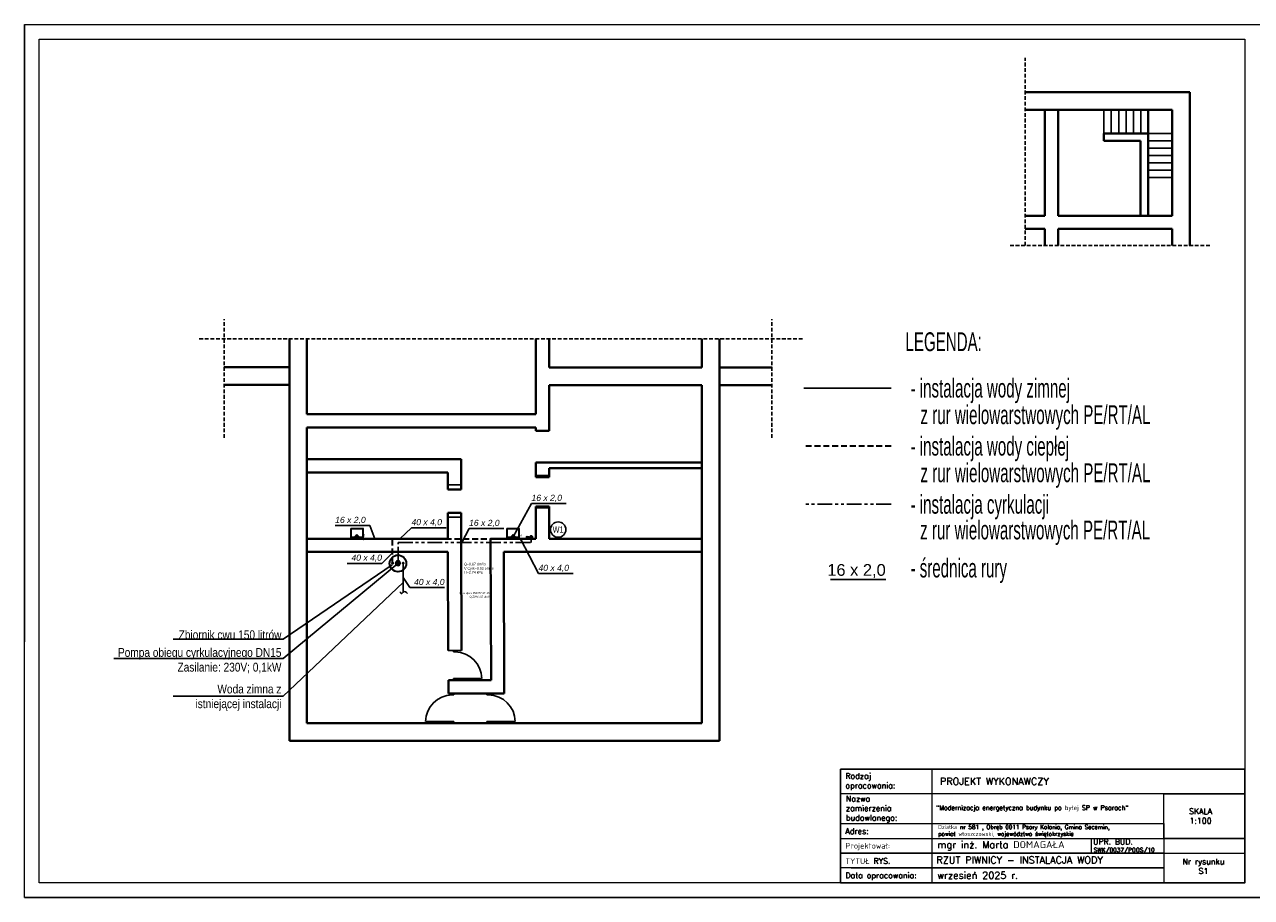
# Model space of a CAD drawing. Header units: millimetres. Extents: x 50532 to 99257, y 49161 to 61325.
# Tile 7 of 95: x 59417 to 63589, y 58355 to 61325. Entities that reach past the tile are written whole.
import ezdxf
from ezdxf import colors
from ezdxf.entities.mleader import LeaderData, LeaderLine
from ezdxf.enums import TextEntityAlignment as Align
from ezdxf.lldxf.tags import DXFTag
from ezdxf.math import Vec2, Vec3

# ---------------------------------------------------------------- set-up
doc = ezdxf.new("R2010")
doc.units = ezdxf.units.MM
for name, pattern in [('DASHED', [19.05, 12.7, -6.35]), ('DASHEDX2', [1.5, 1, -0.5]), ('PHANTOM', [2.5, 1.25, -0.25, 0.25, -0.25, 0.25, -0.25])]:
    doc.linetypes.add(name, pattern=pattern)
for name, color, linetype, lineweight in [('_OZC', 1, 'Continuous', 35), ('cienka', 250, 'Continuous', 18), ('gruba', 8, 'Continuous', 40), ('IS_ARMATURA', 7, 'Continuous', 35), ('IS_KAN_OPIS', 7, 'Continuous', 30), ('IS_KT_OPIS', 100, 'Continuous', 15), ('IS_WC', 1, 'DASHEDX2', 35), ('IS_WZ', 5, 'Continuous', 30), ('KRESKOWANIE', 9, 'Continuous', 0), ('PRZERYWANA', 8, 'DASHED', 30), ('średnia', 8, 'Continuous', 25)]:
    doc.layers.add(name, color=color, linetype=linetype, lineweight=lineweight)
for name, color, linetype in [('CP_UCSSPEC', 8, 'Continuous'), ('IS_Inne_Urzadzenia_Therm', 7, 'SOLID'), ('IS_Opisy_działek_Wodociag', 7, 'SOLID'), ('IS_Text_Innych_Urzadzen_Wodociag', 7, 'Continuous'), ('IS_Text_Konstrukcji', 7, 'Continuous'), ('IS_Text_Odbiornikow_Wodociag', 7, 'Continuous'), ('OPISY', 7, 'Continuous')]:
    doc.layers.add(name, color=color, linetype=linetype)
doc.layers.add('IS_Cyrkulacja', color=7, linetype='PHANTOM', lineweight=30, true_color=0x800080)
doc.layers.add('IS_Odbiorniki', color=7, linetype='SOLID', true_color=0x000000)
doc.layers.add('IS_Okna_Drzwi', color=7, linetype='SOLID', true_color=0x000000)
doc.styles.add('_S50', font='GOTHIC.TTF', dxfattribs={"width": 0.7, "height": 100})
doc.styles.add('ARIAL', font='ARIALN.TTF')
doc.styles.add('Arial Narrow_1', font='ARIALN.TTF')
doc.styles.add('CP_ATTR', font='romans.shx')
doc.styles.add('KASIA', font='romans.shx', dxfattribs={"height": 20})
doc.styles.get("Standard").update_dxf_attribs({"font": 'GOTHIC.TTF'})
tags = doc.linetypes.add('SOLID', pattern=[10, 10, 0]).pattern_tags.tags
tags[6:7] = [DXFTag(74, 4), DXFTag(75, 0), DXFTag(340, '0'), DXFTag(46, 0.0), DXFTag(50, 0.0), DXFTag(44, 0.0), DXFTag(45, 0.0)]
tags[4:5] = [DXFTag(74, 4), DXFTag(75, 0), DXFTag(340, '0'), DXFTag(46, 0.0), DXFTag(50, 0.0), DXFTag(44, 0.0), DXFTag(45, 0.0)]

# ---------------------------------------------------------------- blocks, each defined once
blk = doc.blocks.new('cp_insbp_1')
blk.add_point((0, 0))
at = {"style": 'CP_ATTR', "flags": 9}
for tag in ['FORM', 'TYPE', 'ID', 'WIDTH', 'HEIGHT', 'SYSTEM', 'VERSION', 'PIPE', 'OTHER']:
    blk.add_attdef(tag, text='', height=0.00005, dxfattribs=at).set_placement((-1, 1), align=Align.MIDDLE_LEFT)
blk = doc.blocks.new('cp_insbp_2')
blk.add_point((0, 0))
at = {"style": 'CP_ATTR', "flags": 9}
for tag in ['FORM', 'TYPE', 'ID', 'WIDTH', 'HEIGHT', 'SYSTEM', 'VERSION', 'PIPE', 'OTHER']:
    blk.add_attdef(tag, text='', height=0.00005, dxfattribs=at).set_placement((-1, 1), align=Align.MIDDLE_LEFT)
blk = doc.blocks.new('cp_insbp_3')
blk.add_point((0, 0))
at = {"style": 'CP_ATTR', "flags": 9}
for tag in ['OTHER', 'PIPE', 'VERSION', 'SYSTEM', 'HEIGHT', 'WIDTH', 'ID', 'TYPE', 'FORM']:
    blk.add_attdef(tag, text='', height=0.00005, dxfattribs=at).set_placement((-1, 1), align=Align.MIDDLE_LEFT)
blk = doc.blocks.new('2DARZ_115a_f5x525s')
for p, q in [((-21.5, 0), (21.5, 0)), ((-21.5, 0), (-21.5, -35)), ((21.5, 0), (21.5, -35)), ((-21.5, -35), (21.5, -35)), ((-19, -5), (19, -5)), ((-19, -5), (-19, -32.5)), ((-19, -32.5), (19, -32.5)), ((19, -5), (19, -32.5))]:
    blk.add_line(p, q)
blk.add_circle((0, -10.9), 1.75)
at = {"layer": 'CP_UCSSPEC', "xscale": 0.005, "yscale": 0.005, "zscale": 0.005}
for name, p in [('cp_insbp_2', (-21.5, 0)), ('cp_insbp_1', (0, 0)), ('cp_insbp_3', (21.5, 0))]:
    blk.add_blockref(name, p, dxfattribs=at)
at = {"style": 'CP_ATTR', "flags": 9}
for tag in ['OTHER', 'PRICE', 'WEIGHT', 'CHARACTER', 'ORDER-NO', 'PRODUCT-TYPE', 'ARTICLE', 'PRODUCER', 'NUMBER', 'GROUP', 'NAME']:
    blk.add_attdef(tag, text='', height=0.00005, dxfattribs=at).set_placement((-9.4, -1.2), align=Align.MIDDLE_LEFT)
blk = doc.blocks.new('G$CE5A29E02')
at = {"layer": 'gruba'}
for p, q in [((1979.5, 1395.2), (2539.2, 1395.2)), ((2539.2, 1395.2), (2539.2, 873.9)), ((1979.5, 1335.2), (2479.2, 1335.2)), ((2046.2, 1335.2), (2046.2, 975.2)), ((2091.2, 1335.2), (2091.2, 975.2)), ((2397.2, 1335.2), (2397.2, 975.2)), ((2479.2, 1335.2), (2479.2, 975.2)), ((2397.2, 1255.2), (2247.2, 1255.2)), ((2247.2, 1255.2), (2247.2, 1230.2)), ((2247.2, 1230.2), (2371.2, 1230.2)), ((2371.2, 1230.2), (2371.2, 975.2)), ((1979.5, 975.2), (2046.2, 975.2)), ((2091.2, 975.2), (2479.2, 975.2)), ((1979.5, 930.2), (2046.2, 930.2)), ((2046.2, 930.2), (2046.2, 873.9)), ((2091.2, 930.2), (2479.2, 930.2)), ((2091.2, 930.2), (2091.2, 873.9)), ((2479.2, 930.2), (2479.2, 873.9)), ((-522.8, 555.9), (-522.8, -810.8)), ((-522.8, 555.9), (-522.8, -810.8)), ((-462.8, 555.9), (-462.8, 300.2)), ((315.2, 555.9), (315.2, 300.2)), ((360.2, 555.9), (360.2, 459.2)), ((880.2, 555.9), (880.2, 459.2)), ((940.2, 555.9), (940.2, -810.8)), ((940.2, 555.9), (940.2, -810.8)), ((-522.8, 460.2), (-744.7, 460.2)), ((880.2, 459.2), (360.2, 459.2)), ((1118.1, 459.2), (940.2, 459.2)), ((-522.8, 400.2), (-744.7, 400.2)), ((-522.8, 400.2), (-744.7, 400.2)), ((880.2, 399.2), (360.2, 399.2)), ((360.2, 399.2), (360.2, 242.9)), ((880.2, 399.2), (880.2, -750.8)), ((1118.1, 399.2), (940.2, 399.2)), ((1118.1, 399.2), (940.2, 399.2)), ((315.2, 300.2), (-462.8, 300.2)), ((315.2, 255.2), (-462.8, 255.2)), ((-462.8, 255.2), (-462.8, -750.8)), ((315.2, 255.2), (315.2, 242.9)), ((315.2, 242.9), (360.2, 242.9)), ((61.4, 147.2), (-462.8, 147.2)), ((61.4, 147.2), (61.4, 43.9)), ((880.2, 136.2), (315.2, 136.2)), ((315.2, 136.2), (315.2, 86.2)), ((16.4, 102.2), (-462.8, 102.2)), ((16.4, 102.2), (16.4, 43.9)), ((315.2, 86.2), (360.2, 86.2)), ((880.2, 116.2), (360.2, 116.2)), ((360.2, 116.2), (360.2, 86.2)), ((61.4, 43.9), (16.4, 43.9)), ((16.4, -36.1), (16.4, -123.8)), ((61.4, -36.1), (16.4, -36.1)), ((61.4, -36.1), (61.4, -123.8)), ((315.2, -123.8), (315.2, -14)), ((360.2, -14), (315.2, -14)), ((360.2, -123.8), (360.2, -14)), ((16.4, -123.8), (-462.8, -123.8)), ((161.6, -123.8), (163.1, -604.8)), ((315.2, -123.8), (161.6, -123.8)), ((880.2, -123.8), (360.2, -123.8)), ((16.4, -168.8), (-462.8, -168.8)), ((880.2, -168.8), (206.2, -168.8)), ((206.2, -168.8), (208.2, -649.8)), ((18.1, -604.8), (163.1, -604.8)), ((18.1, -604.8), (18.2, -650.2)), ((208, -585.8), (208.2, -585.8)), ((18.1, -650.2), (208.2, -649.8)), ((-462.8, -750.8), (880.2, -750.8)), ((-522.8, -810.8), (940.2, -810.8)), ((-522.8, -810.8), (-102.8, -810.8)), ((17.2, -810.8), (403.2, -810.8)), ((523.2, -810.8), (940.2, -810.8))]:
    blk.add_line(p, q, dxfattribs=at)
for points in [[(61.4, -123.8), (62.7, -503.9)], [(16.4, -168.8), (17.7, -504)]]:
    blk.add_lwpolyline(points, dxfattribs=at)
at = {"layer": 'PRZERYWANA'}
for p, q in [((1979.5, 873.9), (1979.5, 1512.7)), ((2607.1, 873.9), (1922.7, 873.9)), ((-744.7, 219.5), (-744.7, 622.8)), ((1118.1, 219.5), (1118.1, 622.8)), ((1222, 555.9), (-835.3, 555.9))]:
    blk.add_line(p, q, dxfattribs=at)
at = {"layer": 'średnia'}
for p, q in [((2247.2, 1335.2), (2247.2, 1255.2)), ((2272.2, 1335.2), (2272.2, 1255.2)), ((2297.2, 1335.2), (2297.2, 1255.2)), ((2322.2, 1335.2), (2322.2, 1255.2)), ((2347.2, 1335.2), (2347.2, 1255.2)), ((2372.2, 1335.2), (2372.2, 1255.2)), ((2397.2, 1255.2), (2479.2, 1255.2)), ((2397.2, 1230.2), (2479.2, 1230.2)), ((2397.2, 1205.2), (2479.2, 1205.2)), ((2397.2, 1180.2), (2479.2, 1180.2)), ((2397.2, 1155.2), (2479.2, 1155.2)), ((2397.2, 1130.2), (2479.2, 1130.2)), ((2397.2, 1105.2), (2479.2, 1105.2)), ((62.7, -503.9), (17.7, -504)), ((35.6, -508.9), (35.6, -503.9)), ((40.6, -508.9), (35.6, -508.9)), ((40.6, -508.9), (45.6, -508.9)), ((45.6, -508.9), (45.6, -503.9)), ((40.5, -599.7), (35.5, -599.7)), ((35.5, -599.7), (35.5, -604.7)), ((40.5, -599.7), (45.5, -599.7)), ((40.5, -599.7), (130.5, -599.7)), ((45.5, -599.7), (45.5, -604.7)), ((26.2, -655.1), (26.2, -650.1)), ((31.2, -655.1), (26.2, -655.1)), ((31.2, -655.1), (36.2, -655.1)), ((36.2, -655.1), (36.2, -650.1)), ((149.2, -655.1), (149.2, -650.1)), ((154.2, -655.1), (149.2, -655.1)), ((154.2, -655.1), (159.2, -655.1)), ((159.2, -655.1), (159.2, -650.1)), ((31.2, -745.9), (-58.8, -745.9)), ((31.2, -745.9), (26.2, -745.9)), ((26.2, -745.9), (26.2, -750.9)), ((31.2, -745.9), (36.2, -745.9)), ((36.2, -745.9), (36.2, -750.9)), ((154.1, -745.9), (149.1, -745.9)), ((149.1, -745.9), (149.1, -750.9)), ((154.1, -745.9), (159.1, -745.9)), ((154.1, -745.9), (244.1, -745.9)), ((159.1, -745.9), (159.1, -750.9))]:
    blk.add_line(p, q, dxfattribs=at)
for centre, start, end in [((40.5, -599.7), 0, 89.9858), ((31.2, -745.9), 90.0142, 180), ((154.1, -745.9), 0, 89.9858)]:
    blk.add_arc(centre, 90.8, start, end, dxfattribs=at)
at = {"layer": 'KRESKOWANIE', "ltscale": 20, "rotation": 179.9999999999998}
for p in [(-292.3, -123.8), (238.4, -123.8)]:
    blk.add_blockref('2DARZ_115a_f5x525s', p, dxfattribs=at)
blk = doc.blocks.new('_None')

msp = doc.modelspace()

# ---------------------------------------------------------------- hatches: boundary and pattern name
at = {"layer": 'IS_ARMATURA'}
msp.add_hatch(color=256, dxfattribs=at).paths.add_polyline_path([(60686.8, 59499.6), (60693.4, 59488.3), (60680.3, 59488.3)])
at = {"layer": 'IS_Cyrkulacja', "ltscale": 40}
h = msp.add_hatch(color=256, dxfattribs=at)
h.dxf.hatch_style = 1
edge = h.paths.add_edge_path()
edge.add_arc((61139.6, 59580.1), 5, 0, 360)
at = {"layer": 'IS_Opisy_działek_Wodociag'}
h = msp.add_hatch(color=1, dxfattribs=at)
edge = h.paths.add_edge_path()
edge.add_arc((61078.8, 59574.7), 2.4, 0, 360)
at = {"layer": 'IS_Text_Innych_Urzadzen_Wodociag'}
h = msp.add_hatch(color=1, dxfattribs=at)
edge = h.paths.add_edge_path()
edge.add_arc((60669.1, 59574.7), 2.4, 0, 360)
at = {"layer": 'IS_WC', "ltscale": 20}
h = msp.add_hatch(color=256, dxfattribs=at)
h.dxf.hatch_style = 1
edge = h.paths.add_edge_path()
edge.add_arc((61129.6, 59580.1), 5, 0, 360)

# ---------------------------------------------------------------- linework, layer by layer
at = {"layer": '_OZC'}
msp.add_line((61129.6, 59574.7), (61129.6, 59579.2), dxfattribs=at)
at = {"layer": 'cienka'}
for p, q in [((59417.1, 61324.8), (59417.1, 59224.8)), ((59417.1, 58354.8), (59417.1, 61324.8)), ((59417.1, 61324.8), (63617.1, 61324.8)), ((59467.1, 58404.8), (59467.1, 61274.8)), ((59467.1, 61274.8), (63567.1, 61274.8)), ((63567.1, 61274.8), (63567.1, 58404.8))]:
    msp.add_line(p, q, dxfattribs=at)
at = {"layer": 'IS_ARMATURA'}
for p, q in [((60680.3, 59488.3), (60686.8, 59499.6)), ((60686.8, 59499.6), (60693.4, 59488.3)), ((60693.4, 59488.3), (60680.3, 59488.3))]:
    msp.add_line(p, q, dxfattribs=at)
for centre, radius in [((60686.8, 59491.4), 28.2), ((60668.8, 59492.1), 2), ((60668.8, 59492.1), 1), ((60704.8, 59492.1), 2), ((60704.8, 59492.1), 1)]:
    msp.add_circle(centre, radius, dxfattribs=at)
at = {"layer": 'IS_ARMATURA', "extrusion": (0, 0, -1)}
msp.add_ellipse((60686.8, 59492.1), major_axis=(0, -7.56), ratio=1, dxfattribs=at)
at = {"layer": 'IS_Cyrkulacja', "ltscale": 40}
for p, q in [((62363.5, 59692.6), (62067, 59692.6)), ((61139.6, 59562.5), (61139.6, 59579.5)), ((60687.1, 59497.4), (60687.1, 59562.5)), ((60687.1, 59562.5), (61139.6, 59562.5))]:
    msp.add_line(p, q, dxfattribs=at)
msp.add_circle((61139.6, 59580.1), 5, dxfattribs=at)
at = {"layer": 'IS_Inne_Urzadzenia_Therm', "ltscale": 10, "start_tangent": (-0.814769, 0.579786), "end_tangent": (-0.569156, 0.82223)}
msp.add_spline([(60719.8, 59389.5), (60704.4, 59394), (60700, 59389.1), (60693.3, 59395.2)], degree=3, dxfattribs=at)
at = {"layer": 'IS_KT_OPIS', "color": 0}
for p, q in [((63044.1, 58556.5), (63044.1, 58506.2)), ((63255.1, 58505.6), (63567.1, 58505.6)), ((63567.1, 58404.8), (59467.1, 58404.8)), ((63617.1, 58354.8), (59417.1, 58354.8)), ((59417.1, 58354.8), (63617.1, 58354.8)), ((59417.1, 58354.8), (62387.1, 58354.8))]:
    msp.add_line(p, q, dxfattribs=at)
at = {"layer": 'IS_KT_OPIS', "color": 0, "linetype": 'Continuous', "lineweight": 0, "flags": 128}
for points in [[(62191.4, 58791.1), (63567.1, 58791.1), (63567.1, 58707.1), (62191.4, 58707.1)], [(63231.1, 58791.1), (63567.1, 58791.1)], [(62191.4, 58606.3), (63291.1, 58606.3), (63291.1, 58455.2), (62191.4, 58455.2)], [(62191.4, 58555.9), (63291.1, 58555.9), (63291.1, 58505.6), (62191.4, 58505.6)], [(63231.1, 58555.9), (63567.1, 58555.9)], [(62191.4, 58505.6), (63291.1, 58505.6), (63291.1, 58455.2), (62191.4, 58455.2)], [(62227.4, 58455.2), (63291.1, 58455.2), (63291.1, 58404.8), (62227.4, 58404.8)]]:
    msp.add_lwpolyline(points, dxfattribs=at)
for points in [[(62191.4, 58404.8), (62191.4, 58791.1), (62502.7, 58791.1), (62502.7, 58404.8)], [(63291.1, 58707.1), (63567.1, 58707.1), (63567.1, 58555.9), (63291.1, 58555.9)]]:
    msp.add_lwpolyline(points, close=True, dxfattribs=at)
at = {"layer": 'IS_KT_OPIS', "color": 0, "lineweight": 25}
msp.add_lwpolyline([(62191.4, 58791.1), (63567.1, 58791.1), (63567.1, 58404.8), (62191.4, 58404.8)], close=True, dxfattribs=at)
at = {"layer": 'IS_Odbiorniki'}
for p, q in [((60533.5, 59575.6), (60547.6, 59589.7)), ((60561.7, 59575.6), (60533.5, 59575.6)), ((60547.6, 59589.7), (60561.7, 59575.6)), ((61064.7, 59575.3), (61078.8, 59589.4)), ((61078.8, 59589.4), (61092.9, 59575.3)), ((61092.9, 59575.3), (61064.7, 59575.3))]:
    msp.add_line(p, q, dxfattribs=at)
at = {"layer": 'IS_Okna_Drzwi'}
for p, q in [((61200.7, 59836.1), (61155.7, 59836.1)), ((61155.7, 59790.1), (61200.7, 59790.1)), ((60856.8, 59758.5), (60901.8, 59758.5)), ((61200.7, 59680.1), (61155.7, 59680.1)), ((60901.8, 59648.5), (60856.8, 59648.5))]:
    msp.add_line(p, q, dxfattribs=at)
at = {"layer": 'IS_Opisy_działek_Wodociag'}
for p, q in [((61078.6, 59582.1), (61141, 59695.2)), ((61141, 59695.2), (61259.3, 59695.2)), ((60473.4, 59620), (60591.8, 59620)), ((60608.4, 59574.7), (60591.8, 59620)), ((60693.1, 59574.7), (60732.8, 59612.5)), ((60732.8, 59612.5), (60851.2, 59612.5)), ((60904.5, 59562.5), (60928.7, 59609.8)), ((60928.7, 59609.8), (61047.1, 59609.8)), ((61104, 59574.7), (61164.8, 59456.9)), ((60668.8, 59527), (60632.5, 59491.5)), ((60632.5, 59491.5), (60514.2, 59491.5)), ((61164.8, 59456.9), (61283.1, 59456.9)), ((60704.8, 59443.2), (60727.1, 59408.9)), ((60845.4, 59408.9), (60727.1, 59408.9)), ((62345.5, 59436.3), (62157.6, 59436.3))]:
    msp.add_line(p, q, dxfattribs=at)
at = {"layer": 'IS_Text_Konstrukcji', "ltscale": 20}
msp.add_circle((61231.5, 59606.4), 26.2, dxfattribs=at)
at = {"layer": 'IS_WC', "ltscale": 20}
for p, q in [((62363.5, 59890.3), (62067, 59890.3)), ((60547.6, 59574.7), (60547.6, 59589.7)), ((61078.8, 59574.7), (61078.8, 59589.4)), ((60669.1, 59574.7), (60547.6, 59574.7)), ((60668.8, 59492.1), (60668.8, 59574.7)), ((60669.1, 59574.7), (61078.4, 59574.7)), ((61078.4, 59574.7), (61129.6, 59574.7))]:
    msp.add_line(p, q, dxfattribs=at)
msp.add_circle((61129.6, 59580.1), 5, dxfattribs=at)
at = {"layer": 'IS_WZ', "linetype": 'Continuous', "ltscale": 2}
for p, q in [((62363.5, 60087.9), (62067, 60087.9)), ((60704.8, 59394.4), (60704.8, 59492.1))]:
    msp.add_line(p, q, dxfattribs=at)

# ---------------------------------------------------------------- block references
at = {"layer": 'cienka', "color": 18, "true_color": 0x000000}
msp.add_blockref('G$CE5A29E02', (60840.4, 59699), dxfattribs=at)

# ---------------------------------------------------------------- texts
at = {"layer": 'IS_KT_OPIS', "color": 7, "linetype": 'ByBlock', "style": '_S50', "width": 0.6}
for s, p in [('LEGENDA:', (62412.7, 60213.6, -1392)), ('- instalacja wody zimnej', (62429.8, 60055.8, -1392)), ('z rur wielowarstwowych PE/RT/AL', (62463.6, 59965.3, -1392)), ('- instalacja wody ciepłej ', (62429.8, 59858.2, -1392)), ('z rur wielowarstwowych PE/RT/AL', (62463.6, 59767.7, -1392)), ('- instalacja cyrkulacji ', (62429.8, 59660.5, -1392)), ('  z rur wielowarstwowych PE/RT/AL', (62434.1, 59573.1, -1392)), ('- średnica rury', (62429.7, 59443.6, -1392))]:
    msp.add_text(s, height=64, dxfattribs=at).set_placement(p)
at = {"layer": 'IS_KT_OPIS', "color": 0, "linetype": 'Continuous', "lineweight": 0, "attachment_point": 4, "style": 'KASIA'}
for s, insert, char_height, width in [('\\A1;{\\H0.80952x;Rodzaj opracowania:}', (62208.3, 58748.8), 24, 141.544), ('\\A1;\\pxql;PROJEKT WYKONAWCZY', (62529.6, 58749.9), 24, 946.316), ('\\A1;\\pxql;{\\H0.80952x;Nazwa \\Pzamierzenia\\Pbudowlanego:}', (62210.1, 58655.1), 24, 141.544), ('\\A1;\\pxqc;{\\H0.80952x;SKALA\\P1:100}', (63042.1, 58631.9), 24, 747.858), ('\\A1;\\pxql;{\\H0.80952x;Adres:}', (62208.3, 58580.4), 24, 141.544), ('\\A1;\\pxql;{\\H0.80952x;Projektował:}', (62208.3, 58527.9), 24, 747.858), ('\\A1;mgr inż. Marta DOMAGAŁA', (62521.1, 58530.6), 24, 747.858), ('\\A1;UPR. BUD.', (63050.6, 58544.4), 19.2, 598.287), ('\\A1;\\pxql;{\\H0.80952x;TYTUŁ RYS.}', (62208.3, 58478.7), 24, 747.858), ('\\A1;RZUT PIWNICY - INSTALACJA WODY', (62517.8, 58482), 24, 747.858), ('\\A1;SWK/0037/POOS/10', (63052.6, 58514.1), 14.4, 448.715), ('\\A1;\\pxqc;{\\H0.80952x;Nr rysunku\\PS1}', (63051.8, 58460.9), 24, 747.858), ('\\A1;\\pxql;{\\H0.80952x;Data opracowania:}', (62208.3, 58426.7), 24, 747.858), ('\\A1;wrzesień 2025 r.', (62521.1, 58430), 24, 747.858)]:
    msp.add_mtext(s, dxfattribs=dict(at, insert=insert, char_height=char_height, width=width))
at = {"layer": 'IS_Opisy_działek_Wodociag'}
for s, insert, char_height, attachment_point in [('\\fArial|b0|i1;16 x 2,0', (61141, 59700.2), 20.88, 7), ('\\fArial|b0|i1;16 x 2,0', (60473.4, 59625.1), 20.88, 7), ('\\fArial|b0|i1;40 x 4,0', (60732.8, 59617.6), 20.88, 7), ('\\fArial|b0|i1;16 x 2,0', (60928.7, 59614.9), 20.88, 7), ('\\fArial|b0|i1;40 x 4,0', (60632.5, 59496.6), 20.88, 9), ('\\fArial|b0|i1;40 x 4,0', (61164.8, 59462), 20.88, 7), ('{\\fArial|b0|i0|c0|p0;16 x 2,0}', (62345.5, 59441.8), 40, 9), ('\\fArial|b0|i1;40 x 4,0', (60845.4, 59413.9), 20.88, 9)]:
    msp.add_mtext(s, dxfattribs=dict(at, insert=insert, char_height=char_height, attachment_point=attachment_point))
at = {"layer": 'IS_Text_Innych_Urzadzen_Wodociag', "linetype": 'SOLID', "char_height": 6.48, "attachment_point": 9}
for s, insert in [('\\fArial|b0|i0;Ciśn. dysp. ZW=77,97 kPa', (61002.1, 59385.3)), ('\\fArial|b0|i0;Q ZW=0,67 dm³/s', (61002.1, 59373))]:
    msp.add_mtext(s, dxfattribs=dict(at, insert=insert))
at = {"layer": 'IS_Text_Konstrukcji', "ltscale": 20, "style": 'Arial Narrow_1'}
msp.add_text('W1', height=21.6, dxfattribs=at).set_placement((61231.5, 59606.4), align=Align.MIDDLE_CENTER)
at = {"layer": 'IS_Text_Odbiornikow_Wodociag', "linetype": 'SOLID', "char_height": 9.36, "attachment_point": 2, "rotation": 90}
for s, insert in [('\\fArial|b0|i0;-1.4', (60565.5, 59579.7)), ('\\fArial|b0|i0;-1.1', (61096.7, 59579.4))]:
    msp.add_mtext(s, dxfattribs=dict(at, insert=insert))
at = {"layer": 'IS_Text_Odbiornikow_Wodociag', "linetype": 'SOLID', "char_height": 8.64}
for s, insert, attachment_point in [('\\fArial|b0|i0;Q=0,67 dm³/s', (60911.9, 59482.4), 7), ('\\fArial|b0|i0;V Cyrk=0,02 dm³/s', (60911.9, 59467.4), 7), ('\\fArial|b0|i0;H=2,74 kPa', (60911.9, 59465.2), 1)]:
    msp.add_mtext(s, dxfattribs=dict(at, insert=insert, attachment_point=attachment_point))
at = {"layer": 'OPISY', "linetype": 'Continuous', "lineweight": 0, "attachment_point": 4, "style": 'KASIA'}
for s, insert, char_height, width in [('\\A1;\\pxsm1.5;"Modernizacja energetyczna budynku po byłej SP w Psarach"', (62516.7, 58657.6), 15.6, 766.205), ('\\A1;Działka nr 581 , Obręb 0011 Psary Kolonia, Gmina Secemin,\\Ppowiat włoszczowski, województwo świętokrzyskie', (62523.8, 58580.5), 14, 756.993)]:
    msp.add_mtext(s, dxfattribs=dict(at, insert=insert, char_height=char_height, width=width))

# ---------------------------------------------------------------- leaders
at = {"layer": 'IS_KAN_OPIS', "color": 212}
ml = msp.add_multileader_mtext('Standard', dxfattribs=at)
ml.set_content('\\pxqr;{\\C256;Pompa obiegu cyrkulacyjnego DN15\\P\\C1;Zasilanie: 230V; 0,1kW}', color=212, style='ARIAL')
ml.set_leader_properties(color=212)
ml.set_arrow_properties(name='NONE')
ml.build(insert=Vec2(0, 0))
ml.multileader.update_dxf_attribs({"text_left_attachment_type": 6, "text_right_attachment_type": 6, "dogleg_length": 5, "arrow_head_size": 3})
ctx = ml.context
ctx.base_point, ctx.char_height, ctx.arrow_head_size, ctx.landing_gap_size, ctx.plane_origin = Vec3(59737.9, 59167.4), 30, 3, 1, Vec3(59136.6, 58526)
ctx.left_attachment, ctx.right_attachment, ctx.text_align_type = 6, 6, 2
notes = []
notes.append((ctx, [(0, (1, 1, 0), (60296.7, 59167.4), (-1, 0), 5, [(0, [(60686.8, 59491.4)], 0, [])])]))
ctx.mtext.insert, ctx.mtext.width, ctx.mtext.alignment, ctx.mtext.flow_direction = Vec3(60290.7, 59203.4), 563.878, 3, 5
ml = msp.add_multileader_mtext('Standard', dxfattribs=at)
ml.set_content('{\\C256;Zbiornik cwu 150 litrów}', color=212, style='ARIAL')
ml.set_leader_properties(color=212)
ml.set_arrow_properties(name='NONE')
ml.build(insert=Vec2(0, 0))
ml.multileader.update_dxf_attribs({"text_left_attachment_type": 6, "text_right_attachment_type": 6, "dogleg_length": 5, "arrow_head_size": 3})
ctx = ml.context
ctx.base_point, ctx.char_height, ctx.arrow_head_size, ctx.landing_gap_size, ctx.plane_origin = Vec3(59941.3, 59233.1), 30, 3, 1, Vec3(59136.6, 58591.7)
ctx.left_attachment, ctx.right_attachment, ctx.text_align_type, ctx.attachment_type = 6, 6, 2, 2
notes.append((ctx, [(0, (1, 1, 0), (60296.7, 59233.1), (-1, 0), 5, [(0, [(60666.8, 59486.3)], 0, [])])]))
ctx.mtext.insert, ctx.mtext.width, ctx.mtext.alignment, ctx.mtext.flow_direction = Vec3(60290.7, 59263.7), 364.585, 3, 5
ml = msp.add_multileader_mtext('Standard', dxfattribs=at)
ml.set_content('{\\C256;Woda zimna z istniejącej instalacji}', color=212, style='ARIAL')
ml.set_leader_properties(color=212)
ml.set_arrow_properties(name='NONE')
ml.build(insert=Vec2(0, 0))
ml.multileader.update_dxf_attribs({"text_left_attachment_type": 6, "text_right_attachment_type": 6, "dogleg_length": 5, "arrow_head_size": 3})
ctx = ml.context
ctx.base_point, ctx.char_height, ctx.arrow_head_size, ctx.landing_gap_size, ctx.plane_origin = Vec3(60002.1, 59040.1), 30, 3, 1, Vec3(60560.7, 59071.1)
ctx.left_attachment, ctx.right_attachment, ctx.text_align_type, ctx.attachment_type = 6, 6, 2, 2
notes.append((ctx, [(0, (1, 1, 0), (60296.7, 59040.1), (-1, 0), 5, [(0, [(60704.8, 59426.1)], 0, [])])]))
ctx.mtext.insert, ctx.mtext.width, ctx.mtext.alignment, ctx.mtext.flow_direction = Vec3(60290.7, 59079), 364.585, 3, 5
for ctx, leaders in notes:
    for number, flags, end, landing, length, lines in leaders:
        leader = LeaderData()
        leader.index, (leader.has_last_leader_line, leader.has_dogleg_vector, leader.attachment_direction) = number, flags
        leader.last_leader_point, leader.dogleg_vector, leader.dogleg_length = Vec3(end), Vec3(landing), length
        for number, points, colour, breaks in lines:
            line = LeaderLine()
            line.index, line.vertices, line.color, line.breaks = number, Vec3.list(points), colors.encode_raw_color(colour), breaks
            leader.lines.append(line)
        ctx.leaders.append(leader)

doc.saveas('drawing.dxf')
